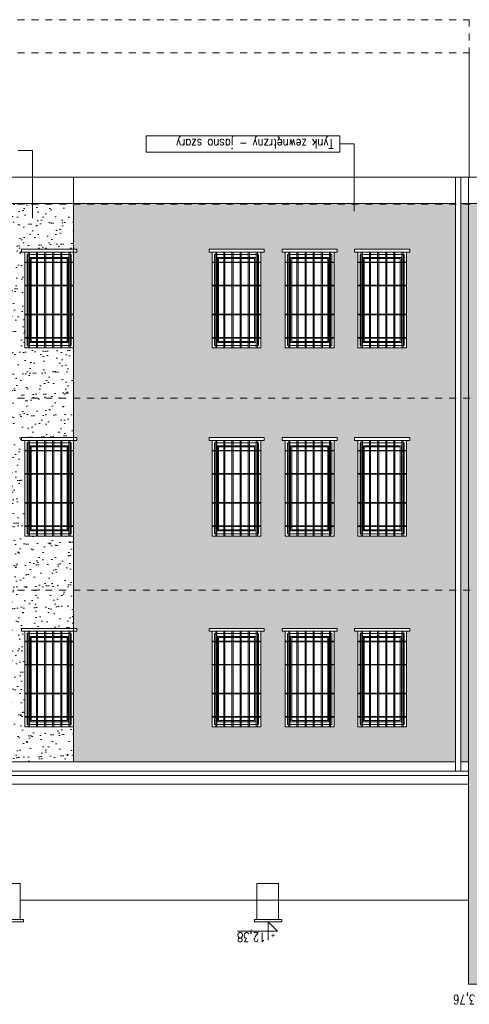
# Model space of a CAD drawing. Header units: millimetres. Extents: x 6354466 to 6508314, y -1889048 to -1342748.
# Tile 71 of 134: x 6405712 to 6413461, y -1737285 to -1720303. Entities that reach past the tile are written whole.
import ezdxf
from ezdxf.enums import TextEntityAlignment as Align

# ---------------------------------------------------------------- set-up
doc = ezdxf.new("R2010")
doc.units = ezdxf.units.MM
doc.linetypes.add('Przerywana', pattern=[4.8, 2.4, -2.4])
for name, color, linetype, lineweight in [('CIENKIE', 161, 'Continuous', 13), ('HATCH', 8, 'Continuous', 0), ('L-3', 10, 'Continuous', 18), ('L-5', 152, 'Continuous', 9), ('L-HATCH', 252, 'Continuous', 5), ('L-OPIS', 142, 'Continuous', 9), ('L-TXT', 141, 'Continuous', 9)]:
    doc.layers.add(name, color=color, linetype=linetype, lineweight=lineweight)
doc.styles.add('160', font='simplex.shx', dxfattribs={"width": 0.8, "height": 160})
doc.styles.add('250', font='cdmsimpl.shx', dxfattribs={"width": 0.7, "height": 250})
doc.styles.add('BigSimpl', font='simplex.shx', dxfattribs={"width": 0.8})

# ---------------------------------------------------------------- blocks, each defined once
blk = doc.blocks.new('kota')
at = {"layer": 'L-5', "lineweight": 9, "ltscale": 13}
for p, q in [((202422.9, 343, -935.7), (202422.9, 308.1, -935.7)), ((202467.2, 325.8, -935.7), (202405.3, 325.8, -935.7)), ((202405.3, 325.8, -935.7), (202422.9, 308.1, -935.7))]:
    blk.add_line(p, q, dxfattribs=at)
at = {"layer": 'L-TXT', "style": 'BigSimpl', "width": 0.8}
blk.add_attdef('ZNAK', text='', height=10, dxfattribs=at).set_placement((202417.8, 326.5), align=Align.BOTTOM_RIGHT)

msp = doc.modelspace()

# ---------------------------------------------------------------- hatches: boundary and pattern name
at = {"layer": 'L-3', "lineweight": 5, "ltscale": 10, "transparency": 33554687}
h = msp.add_hatch(dxfattribs=at)
h.set_pattern_fill('AR-SAND', color=256, scale=5.4, angle=45)
h.paths.add_polyline_path([(6406640.3, -1724263.1), (6406640.3, -1723483.1), (6404450.3, -1723483.1), (6404450.3, -1724263.1), (6405345.3, -1724263.1), (6405345.3, -1724313.1), (6405290.3, -1724313.1), (6405290.3, -1725963.1), (6404450.3, -1725963.1), (6404450.3, -1726833.1), (6406640.3, -1726833.1), (6406640.3, -1725963.1), (6405800.3, -1725963.1), (6405800.3, -1724313.1), (6405745.3, -1724313.1), (6405745.3, -1724263.1)])
h.paths.add_polyline_path([(6405745.3, -1727561.1), (6405745.3, -1727511.1), (6406640.3, -1727511.1), (6406640.3, -1726833.1), (6404450.3, -1726833.1), (6404450.3, -1727511.1), (6405345.3, -1727511.1), (6405345.3, -1727561.1), (6405290.3, -1727561.1), (6405290.3, -1729211.1), (6404450.3, -1729211.1), (6404450.3, -1730143.1), (6406640.3, -1730143.1), (6406640.3, -1729211.1), (6405800.3, -1729211.1), (6405800.3, -1727561.1)])
h.paths.add_polyline_path([(6404450.3, -1730143.1), (6404450.3, -1730801.1), (6405345.3, -1730801.1), (6405345.3, -1730851.1), (6405290.3, -1730851.1), (6405290.3, -1732501.1), (6404450.3, -1732501.1), (6404450.3, -1733102.2), (6406640.3, -1733102.2), (6406640.3, -1732501.1), (6405800.3, -1732501.1), (6405800.3, -1730851.1), (6405745.3, -1730851.1), (6405745.3, -1730801.1), (6406640.3, -1730801.1), (6406640.3, -1730143.1)])
h = msp.add_hatch(dxfattribs=at)
h.set_pattern_fill('AR-SAND', color=256, scale=5.4, angle=45)
h.paths.add_polyline_path([(6413225.1, -1723483.1), (6411475.7, -1723483.1), (6406640.3, -1723483.1), (6406640.3, -1724263.1), (6406695.3, -1724263.1), (6406695.3, -1724313.1), (6406640.3, -1724313.1), (6406640.3, -1724493.1), (6406640.3, -1724893.1), (6406640.3, -1725393.1), (6406640.3, -1725793.1), (6406640.3, -1725963.1), (6406640.3, -1726833.1), (6413225.1, -1726833.1)])
h.paths.add_polyline_path([(6413225.1, -1726833.1), (6406640.3, -1726833.1), (6406640.3, -1727511.1), (6406695.3, -1727511.1), (6406695.3, -1727561.1), (6406640.3, -1727561.1), (6406640.3, -1727741.1), (6406640.3, -1728141.1), (6406640.3, -1728641.1), (6406640.3, -1729041.1), (6406640.3, -1729211.1), (6406640.3, -1730143.1), (6413225.1, -1730143.1)])
h.paths.add_polyline_path([(6413225.1, -1730143.1), (6406640.3, -1730143.1), (6406640.3, -1730801.1), (6406695.3, -1730801.1), (6406695.3, -1730851.1), (6406640.3, -1730851.1), (6406640.3, -1731031.1), (6406640.3, -1731431.1), (6406640.3, -1731931.1), (6406640.3, -1732331.1), (6406640.3, -1732501.1), (6406640.3, -1733102.2), (6413225.1, -1733102.2)])
h.paths.add_polyline_path([(6413450.3, -1723483.1), (6413450.3, -1726833.1), (6414278.8, -1726833.1), (6414318.8, -1725963.1), (6414318.8, -1725923.1), (6414318.8, -1725783.1), (6414318.8, -1725383.1), (6414318.8, -1724883.1), (6414278.8, -1724483.1), (6414278.8, -1724313.1), (6414223.8, -1724313.1), (6414223.8, -1724263.1), (6414278.8, -1724263.1), (6414278.8, -1723483.1)])
h.paths.add_polyline_path([(6413315.1, -1726833.1), (6413450.3, -1726833.1), (6413450.3, -1723483.1), (6413315.1, -1723483.1)])
h.paths.add_polyline_path([(6413315.1, -1730143.1), (6413450.3, -1730143.1), (6413450.3, -1726833.1), (6413315.1, -1726833.1)])
h.paths.add_polyline_path([(6413315.1, -1733102.2), (6413450.3, -1733102.2), (6413450.3, -1730143.1), (6413315.1, -1730143.1)])
h.paths.add_polyline_path([(6414278.8, -1730143.1), (6414278.8, -1729211.1), (6414278.8, -1729031.1), (6414278.8, -1728631.1), (6414278.8, -1728131.1), (6414278.8, -1727731.1), (6414278.8, -1727561.1), (6414223.8, -1727561.1), (6414223.8, -1727511.1), (6414278.8, -1727511.1), (6414278.8, -1726833.1), (6413450.3, -1726833.1), (6413450.3, -1730143.1)])
h.paths.add_polyline_path([(6414278.8, -1734252.8), (6414278.8, -1732541.1), (6414278.8, -1732361.1), (6414278.8, -1731961.1), (6414278.8, -1731461.1), (6414278.8, -1731061.1), (6414278.8, -1730891.1), (6414223.8, -1730891.1), (6414223.8, -1730841.1), (6414278.8, -1730841.1), (6414278.8, -1730143.1), (6413450.3, -1730143.1), (6413450.3, -1733102.2), (6413450.3, -1733262.8), (6413450.3, -1733337.8), (6413450.3, -1733489.7), (6413450.3, -1735487), (6413450.3, -1736937.7), (6413860.3, -1736937.7), (6413990.3, -1736923.1), (6413990.3, -1736883.1), (6413990.3, -1735753.1), (6413990.3, -1734640.3), (6413990.3, -1734488.5), (6413990.3, -1734413.5), (6413990.3, -1734252.8)])
h.paths.add_polyline_path([(6409030.3, -1724483.1), (6409030.3, -1724313.1), (6408975.3, -1724313.1), (6408975.3, -1724263.1), (6409925.3, -1724263.1), (6409925.3, -1724313.1), (6409870.3, -1724313.1), (6409870.3, -1724493.1), (6409870.3, -1724893.1), (6409870.3, -1725393.1), (6409870.3, -1725793.1), (6409870.3, -1725963.1), (6409790.3, -1725963.1), (6409650.3, -1725963.1), (6409510.3, -1725963.1), (6409370.3, -1725963.1), (6409230.3, -1725963.1), (6409090.3, -1725963.1), (6409030.3, -1725963.1), (6409030.3, -1725783.1), (6409030.3, -1725383.1), (6409030.3, -1724883.1), (6409030.3, -1724493.1)], is_closed=False, flags=16)
h.paths.add_polyline_path([(6410290.3, -1724483.1), (6410290.3, -1724313.1), (6410235.3, -1724313.1), (6410235.3, -1724263.1), (6411185.3, -1724263.1), (6411185.3, -1724313.1), (6411130.3, -1724313.1), (6411130.3, -1724493.1), (6411130.3, -1724893.1), (6411130.3, -1725393.1), (6411130.3, -1725793.1), (6411130.3, -1725963.1), (6411050.3, -1725963.1), (6410910.3, -1725963.1), (6410770.3, -1725963.1), (6410630.3, -1725963.1), (6410490.3, -1725963.1), (6410350.3, -1725963.1), (6410290.3, -1725963.1), (6410290.3, -1725783.1), (6410290.3, -1725383.1), (6410290.3, -1724883.1), (6410290.3, -1724493.1)], is_closed=False, flags=16)
h.paths.add_polyline_path([(6411540.3, -1724483.1), (6411540.3, -1724313.1), (6411485.3, -1724313.1), (6411485.3, -1724263.1), (6412435.3, -1724263.1), (6412435.3, -1724313.1), (6412380.3, -1724313.1), (6412380.3, -1724493.1), (6412380.3, -1724893.1), (6412380.3, -1725393.1), (6412380.3, -1725793.1), (6412380.3, -1725963.1), (6412300.3, -1725963.1), (6412160.3, -1725963.1), (6412020.3, -1725963.1), (6411880.3, -1725963.1), (6411740.3, -1725963.1), (6411600.3, -1725963.1), (6411540.3, -1725963.1), (6411540.3, -1725783.1), (6411540.3, -1725383.1), (6411540.3, -1724883.1), (6411540.3, -1724493.1)], is_closed=False, flags=16)
h.paths.add_polyline_path([(6409030.3, -1727561.1), (6408975.3, -1727561.1), (6408975.3, -1727511.1), (6409925.3, -1727511.1), (6409925.3, -1727561.1), (6409870.3, -1727561.1), (6409870.3, -1727741.1), (6409870.3, -1728141.1), (6409870.3, -1728641.1), (6409870.3, -1729041.1), (6409870.3, -1729211.1), (6409790.3, -1729211.1), (6409650.3, -1729211.1), (6409510.3, -1729211.1), (6409370.3, -1729211.1), (6409230.3, -1729211.1), (6409090.3, -1729211.1), (6409030.3, -1729211.1), (6409030.3, -1729031.1), (6409030.3, -1728631.1), (6409030.3, -1728131.1), (6409030.3, -1727731.1)], flags=16)
h.paths.add_polyline_path([(6410290.3, -1727561.1), (6410235.3, -1727561.1), (6410235.3, -1727511.1), (6411185.3, -1727511.1), (6411185.3, -1727561.1), (6411130.3, -1727561.1), (6411130.3, -1727741.1), (6411130.3, -1728141.1), (6411130.3, -1728641.1), (6411130.3, -1729041.1), (6411130.3, -1729211.1), (6411050.3, -1729211.1), (6410910.3, -1729211.1), (6410770.3, -1729211.1), (6410630.3, -1729211.1), (6410490.3, -1729211.1), (6410350.3, -1729211.1), (6410290.3, -1729211.1), (6410290.3, -1729031.1), (6410290.3, -1728631.1), (6410290.3, -1728131.1), (6410290.3, -1727731.1)], flags=16)
h.paths.add_polyline_path([(6411540.3, -1727561.1), (6411485.3, -1727561.1), (6411485.3, -1727511.1), (6412435.3, -1727511.1), (6412435.3, -1727561.1), (6412380.3, -1727561.1), (6412380.3, -1727741.1), (6412380.3, -1728141.1), (6412380.3, -1728641.1), (6412380.3, -1729041.1), (6412380.3, -1729211.1), (6412300.3, -1729211.1), (6412160.3, -1729211.1), (6412020.3, -1729211.1), (6411880.3, -1729211.1), (6411740.3, -1729211.1), (6411600.3, -1729211.1), (6411540.3, -1729211.1), (6411540.3, -1729031.1), (6411540.3, -1728631.1), (6411540.3, -1728131.1), (6411540.3, -1727731.1)], flags=16)
h.paths.add_polyline_path([(6409030.3, -1730851.1), (6408975.3, -1730851.1), (6408975.3, -1730801.1), (6409925.3, -1730801.1), (6409925.3, -1730851.1), (6409870.3, -1730851.1), (6409870.3, -1731031.1), (6409870.3, -1731431.1), (6409870.3, -1731931.1), (6409870.3, -1732331.1), (6409870.3, -1732501.1), (6409790.3, -1732501.1), (6409650.3, -1732501.1), (6409510.3, -1732501.1), (6409370.3, -1732501.1), (6409230.3, -1732501.1), (6409090.3, -1732501.1), (6409030.3, -1732501.1), (6409030.3, -1732321.1), (6409030.3, -1731921.1), (6409030.3, -1731421.1), (6409030.3, -1731021.1)], flags=16)
h.paths.add_polyline_path([(6410290.3, -1730851.1), (6410235.3, -1730851.1), (6410235.3, -1730801.1), (6411185.3, -1730801.1), (6411185.3, -1730851.1), (6411130.3, -1730851.1), (6411130.3, -1731031.1), (6411130.3, -1731431.1), (6411130.3, -1731931.1), (6411130.3, -1732331.1), (6411130.3, -1732501.1), (6411050.3, -1732501.1), (6410910.3, -1732501.1), (6410770.3, -1732501.1), (6410630.3, -1732501.1), (6410490.3, -1732501.1), (6410350.3, -1732501.1), (6410290.3, -1732501.1), (6410290.3, -1732321.1), (6410290.3, -1731921.1), (6410290.3, -1731421.1), (6410290.3, -1731021.1)], flags=16)
h.paths.add_polyline_path([(6411540.3, -1730851.1), (6411485.3, -1730851.1), (6411485.3, -1730801.1), (6412435.3, -1730801.1), (6412435.3, -1730851.1), (6412380.3, -1730851.1), (6412380.3, -1731031.1), (6412380.3, -1731431.1), (6412380.3, -1731931.1), (6412380.3, -1732331.1), (6412380.3, -1732501.1), (6412300.3, -1732501.1), (6412160.3, -1732501.1), (6412020.3, -1732501.1), (6411880.3, -1732501.1), (6411740.3, -1732501.1), (6411600.3, -1732501.1), (6411540.3, -1732501.1), (6411540.3, -1732321.1), (6411540.3, -1731921.1), (6411540.3, -1731421.1), (6411540.3, -1731021.1)], flags=16)

# ---------------------------------------------------------------- linework, layer by layer
at = {"layer": 'CIENKIE'}
for points in [[(6405745.3, -1724263.1), (6406695.3, -1724263.1), (6406695.3, -1724313.1), (6405745.3, -1724313.1)], [(6408975.3, -1724263.1), (6409925.3, -1724263.1), (6409925.3, -1724313.1), (6408975.3, -1724313.1)], [(6410235.3, -1724263.1), (6411185.3, -1724263.1), (6411185.3, -1724313.1), (6410235.3, -1724313.1)], [(6411485.3, -1724263.1), (6412435.3, -1724263.1), (6412435.3, -1724313.1), (6411485.3, -1724313.1)], [(6405800.3, -1724313.1), (6406640.3, -1724313.1), (6406640.3, -1725963.1), (6405800.3, -1725963.1)], [(6405800.3, -1724313.1), (6406640.3, -1724313.1), (6406640.3, -1725963.1), (6405800.3, -1725963.1)], [(6409030.3, -1724313.1), (6409870.3, -1724313.1), (6409870.3, -1725963.1), (6409030.3, -1725963.1)], [(6409030.3, -1724313.1), (6409870.3, -1724313.1), (6409870.3, -1725963.1), (6409030.3, -1725963.1)], [(6410290.3, -1724313.1), (6411130.3, -1724313.1), (6411130.3, -1725963.1), (6410290.3, -1725963.1)], [(6410290.3, -1724313.1), (6411130.3, -1724313.1), (6411130.3, -1725963.1), (6410290.3, -1725963.1)], [(6411540.3, -1724313.1), (6412380.3, -1724313.1), (6412380.3, -1725963.1), (6411540.3, -1725963.1)], [(6411540.3, -1724313.1), (6412380.3, -1724313.1), (6412380.3, -1725963.1), (6411540.3, -1725963.1)], [(6405745.3, -1727511.1), (6406695.3, -1727511.1), (6406695.3, -1727561.1), (6405745.3, -1727561.1)], [(6408975.3, -1727511.1), (6409925.3, -1727511.1), (6409925.3, -1727561.1), (6408975.3, -1727561.1)], [(6410235.3, -1727511.1), (6411185.3, -1727511.1), (6411185.3, -1727561.1), (6410235.3, -1727561.1)], [(6411485.3, -1727511.1), (6412435.3, -1727511.1), (6412435.3, -1727561.1), (6411485.3, -1727561.1)], [(6405800.3, -1727561.1), (6406640.3, -1727561.1), (6406640.3, -1729211.1), (6405800.3, -1729211.1)], [(6405800.3, -1727561.1), (6406640.3, -1727561.1), (6406640.3, -1729211.1), (6405800.3, -1729211.1)], [(6409030.3, -1727561.1), (6409870.3, -1727561.1), (6409870.3, -1729211.1), (6409030.3, -1729211.1)], [(6409030.3, -1727561.1), (6409870.3, -1727561.1), (6409870.3, -1729211.1), (6409030.3, -1729211.1)], [(6410290.3, -1727561.1), (6411130.3, -1727561.1), (6411130.3, -1729211.1), (6410290.3, -1729211.1)], [(6410290.3, -1727561.1), (6411130.3, -1727561.1), (6411130.3, -1729211.1), (6410290.3, -1729211.1)], [(6411540.3, -1727561.1), (6412380.3, -1727561.1), (6412380.3, -1729211.1), (6411540.3, -1729211.1)], [(6411540.3, -1727561.1), (6412380.3, -1727561.1), (6412380.3, -1729211.1), (6411540.3, -1729211.1)]]:
    msp.add_lwpolyline(points, close=True, dxfattribs=at)
at = {"layer": 'HATCH'}
for points in [[(6405840.3, -1730891.1), (6406600.3, -1730891.1), (6406600.3, -1732461.1), (6405840.3, -1732461.1)], [(6405880.3, -1730851.1), (6405860.3, -1730851.1), (6405860.3, -1732501.1), (6405880.3, -1732501.1)], [(6406020.3, -1730851.1), (6406000.3, -1730851.1), (6406000.3, -1732501.1), (6406020.3, -1732501.1)], [(6406160.3, -1730851.1), (6406140.3, -1730851.1), (6406140.3, -1732501.1), (6406160.3, -1732501.1)], [(6406280.3, -1730851.1), (6406300.3, -1730851.1), (6406300.3, -1732501.1), (6406280.3, -1732501.1)], [(6406420.3, -1730851.1), (6406440.3, -1730851.1), (6406440.3, -1732501.1), (6406420.3, -1732501.1)], [(6406560.3, -1730851.1), (6406580.3, -1730851.1), (6406580.3, -1732501.1), (6406560.3, -1732501.1)], [(6409070.3, -1730891.1), (6409830.3, -1730891.1), (6409830.3, -1732461.1), (6409070.3, -1732461.1)], [(6409110.3, -1730851.1), (6409090.3, -1730851.1), (6409090.3, -1732501.1), (6409110.3, -1732501.1)], [(6409250.3, -1730851.1), (6409230.3, -1730851.1), (6409230.3, -1732501.1), (6409250.3, -1732501.1)], [(6409390.3, -1730851.1), (6409370.3, -1730851.1), (6409370.3, -1732501.1), (6409390.3, -1732501.1)], [(6409510.3, -1730851.1), (6409530.3, -1730851.1), (6409530.3, -1732501.1), (6409510.3, -1732501.1)], [(6409650.3, -1730851.1), (6409670.3, -1730851.1), (6409670.3, -1732501.1), (6409650.3, -1732501.1)], [(6409790.3, -1730851.1), (6409810.3, -1730851.1), (6409810.3, -1732501.1), (6409790.3, -1732501.1)], [(6410330.3, -1730891.1), (6411090.3, -1730891.1), (6411090.3, -1732461.1), (6410330.3, -1732461.1)], [(6410370.3, -1730851.1), (6410350.3, -1730851.1), (6410350.3, -1732501.1), (6410370.3, -1732501.1)], [(6410510.3, -1730851.1), (6410490.3, -1730851.1), (6410490.3, -1732501.1), (6410510.3, -1732501.1)], [(6410650.3, -1730851.1), (6410630.3, -1730851.1), (6410630.3, -1732501.1), (6410650.3, -1732501.1)], [(6410770.3, -1730851.1), (6410790.3, -1730851.1), (6410790.3, -1732501.1), (6410770.3, -1732501.1)], [(6410910.3, -1730851.1), (6410930.3, -1730851.1), (6410930.3, -1732501.1), (6410910.3, -1732501.1)], [(6411050.3, -1730851.1), (6411070.3, -1730851.1), (6411070.3, -1732501.1), (6411050.3, -1732501.1)], [(6411580.3, -1730891.1), (6412340.3, -1730891.1), (6412340.3, -1732461.1), (6411580.3, -1732461.1)], [(6411620.3, -1730851.1), (6411600.3, -1730851.1), (6411600.3, -1732501.1), (6411620.3, -1732501.1)], [(6411760.3, -1730851.1), (6411740.3, -1730851.1), (6411740.3, -1732501.1), (6411760.3, -1732501.1)], [(6411900.3, -1730851.1), (6411880.3, -1730851.1), (6411880.3, -1732501.1), (6411900.3, -1732501.1)], [(6412020.3, -1730851.1), (6412040.3, -1730851.1), (6412040.3, -1732501.1), (6412020.3, -1732501.1)], [(6412160.3, -1730851.1), (6412180.3, -1730851.1), (6412180.3, -1732501.1), (6412160.3, -1732501.1)], [(6412300.3, -1730851.1), (6412320.3, -1730851.1), (6412320.3, -1732501.1), (6412300.3, -1732501.1)], [(6405800.3, -1731031.1), (6406640.3, -1731031.1), (6406640.3, -1731021.1), (6405800.3, -1731021.1)], [(6405890.3, -1730941.1), (6406550.3, -1730941.1), (6406550.3, -1732411.1), (6405890.3, -1732411.1)], [(6405910.3, -1730961.1), (6406530.3, -1730961.1), (6406530.3, -1732391.1), (6405910.3, -1732391.1)], [(6409030.3, -1731031.1), (6409870.3, -1731031.1), (6409870.3, -1731021.1), (6409030.3, -1731021.1)], [(6409120.3, -1730941.1), (6409780.3, -1730941.1), (6409780.3, -1732411.1), (6409120.3, -1732411.1)], [(6409140.3, -1730961.1), (6409760.3, -1730961.1), (6409760.3, -1732391.1), (6409140.3, -1732391.1)], [(6410290.3, -1731031.1), (6411130.3, -1731031.1), (6411130.3, -1731021.1), (6410290.3, -1731021.1)], [(6410380.3, -1730941.1), (6411040.3, -1730941.1), (6411040.3, -1732411.1), (6410380.3, -1732411.1)], [(6410400.3, -1730961.1), (6411020.3, -1730961.1), (6411020.3, -1732391.1), (6410400.3, -1732391.1)], [(6411540.3, -1731031.1), (6412380.3, -1731031.1), (6412380.3, -1731021.1), (6411540.3, -1731021.1)], [(6411630.3, -1730941.1), (6412290.3, -1730941.1), (6412290.3, -1732411.1), (6411630.3, -1732411.1)], [(6411650.3, -1730961.1), (6412270.3, -1730961.1), (6412270.3, -1732391.1), (6411650.3, -1732391.1)], [(6405800.3, -1731431.1), (6406640.3, -1731431.1), (6406640.3, -1731421.1), (6405800.3, -1731421.1)], [(6405800.3, -1731431.1), (6406640.3, -1731431.1), (6406640.3, -1731421.1), (6405800.3, -1731421.1)], [(6409030.3, -1731431.1), (6409870.3, -1731431.1), (6409870.3, -1731421.1), (6409030.3, -1731421.1)], [(6409030.3, -1731431.1), (6409870.3, -1731431.1), (6409870.3, -1731421.1), (6409030.3, -1731421.1)], [(6410290.3, -1731431.1), (6411130.3, -1731431.1), (6411130.3, -1731421.1), (6410290.3, -1731421.1)], [(6410290.3, -1731431.1), (6411130.3, -1731431.1), (6411130.3, -1731421.1), (6410290.3, -1731421.1)], [(6411540.3, -1731431.1), (6412380.3, -1731431.1), (6412380.3, -1731421.1), (6411540.3, -1731421.1)], [(6411540.3, -1731431.1), (6412380.3, -1731431.1), (6412380.3, -1731421.1), (6411540.3, -1731421.1)], [(6405800.3, -1731921.1), (6406640.3, -1731921.1), (6406640.3, -1731931.1), (6405800.3, -1731931.1)], [(6405800.3, -1731931.1), (6406640.3, -1731931.1), (6406640.3, -1731921.1), (6405800.3, -1731921.1)], [(6409030.3, -1731921.1), (6409870.3, -1731921.1), (6409870.3, -1731931.1), (6409030.3, -1731931.1)], [(6409030.3, -1731931.1), (6409870.3, -1731931.1), (6409870.3, -1731921.1), (6409030.3, -1731921.1)], [(6410290.3, -1731921.1), (6411130.3, -1731921.1), (6411130.3, -1731931.1), (6410290.3, -1731931.1)], [(6410290.3, -1731931.1), (6411130.3, -1731931.1), (6411130.3, -1731921.1), (6410290.3, -1731921.1)], [(6411540.3, -1731921.1), (6412380.3, -1731921.1), (6412380.3, -1731931.1), (6411540.3, -1731931.1)], [(6411540.3, -1731931.1), (6412380.3, -1731931.1), (6412380.3, -1731921.1), (6411540.3, -1731921.1)], [(6405800.3, -1732321.1), (6406640.3, -1732321.1), (6406640.3, -1732331.1), (6405800.3, -1732331.1)], [(6405800.3, -1732331.1), (6406640.3, -1732331.1), (6406640.3, -1732321.1), (6405800.3, -1732321.1)], [(6409030.3, -1732321.1), (6409870.3, -1732321.1), (6409870.3, -1732331.1), (6409030.3, -1732331.1)], [(6409030.3, -1732331.1), (6409870.3, -1732331.1), (6409870.3, -1732321.1), (6409030.3, -1732321.1)], [(6410290.3, -1732321.1), (6411130.3, -1732321.1), (6411130.3, -1732331.1), (6410290.3, -1732331.1)], [(6410290.3, -1732331.1), (6411130.3, -1732331.1), (6411130.3, -1732321.1), (6410290.3, -1732321.1)], [(6411540.3, -1732321.1), (6412380.3, -1732321.1), (6412380.3, -1732331.1), (6411540.3, -1732331.1)], [(6411540.3, -1732331.1), (6412380.3, -1732331.1), (6412380.3, -1732321.1), (6411540.3, -1732321.1)]]:
    msp.add_lwpolyline(points, close=True, dxfattribs=at)
at = {"layer": 'L-3'}
for p, q in [((6413450.3, -1736937.7), (6413450.3, -1723021.1)), ((6413225.1, -1723471.1), (6390030.6, -1723471.1)), ((6413315.1, -1733102.2), (6413450.3, -1733102.2))]:
    msp.add_line(p, q, dxfattribs=at)
for points in [[(6405840.3, -1724353.1), (6406600.3, -1724353.1), (6406600.3, -1725923.1), (6405840.3, -1725923.1)], [(6405880.3, -1724313.1), (6405860.3, -1724313.1), (6405860.3, -1725963.1), (6405880.3, -1725963.1)], [(6405890.3, -1724403.1), (6406550.3, -1724403.1), (6406550.3, -1725873.1), (6405890.3, -1725873.1)], [(6405910.3, -1724423.1), (6406530.3, -1724423.1), (6406530.3, -1725853.1), (6405910.3, -1725853.1)], [(6406020.3, -1724313.1), (6406000.3, -1724313.1), (6406000.3, -1725963.1), (6406020.3, -1725963.1)], [(6406160.3, -1724313.1), (6406140.3, -1724313.1), (6406140.3, -1725963.1), (6406160.3, -1725963.1)], [(6406280.3, -1724313.1), (6406300.3, -1724313.1), (6406300.3, -1725963.1), (6406280.3, -1725963.1)], [(6406420.3, -1724313.1), (6406440.3, -1724313.1), (6406440.3, -1725963.1), (6406420.3, -1725963.1)], [(6406560.3, -1724313.1), (6406580.3, -1724313.1), (6406580.3, -1725963.1), (6406560.3, -1725963.1)], [(6409070.3, -1724353.1), (6409830.3, -1724353.1), (6409830.3, -1725923.1), (6409070.3, -1725923.1)], [(6409110.3, -1724313.1), (6409090.3, -1724313.1), (6409090.3, -1725963.1), (6409110.3, -1725963.1)], [(6409120.3, -1724403.1), (6409780.3, -1724403.1), (6409780.3, -1725873.1), (6409120.3, -1725873.1)], [(6409140.3, -1724423.1), (6409760.3, -1724423.1), (6409760.3, -1725853.1), (6409140.3, -1725853.1)], [(6409250.3, -1724313.1), (6409230.3, -1724313.1), (6409230.3, -1725963.1), (6409250.3, -1725963.1)], [(6409390.3, -1724313.1), (6409370.3, -1724313.1), (6409370.3, -1725963.1), (6409390.3, -1725963.1)], [(6409510.3, -1724313.1), (6409530.3, -1724313.1), (6409530.3, -1725963.1), (6409510.3, -1725963.1)], [(6409650.3, -1724313.1), (6409670.3, -1724313.1), (6409670.3, -1725963.1), (6409650.3, -1725963.1)], [(6409790.3, -1724313.1), (6409810.3, -1724313.1), (6409810.3, -1725963.1), (6409790.3, -1725963.1)], [(6410330.3, -1724353.1), (6411090.3, -1724353.1), (6411090.3, -1725923.1), (6410330.3, -1725923.1)], [(6410370.3, -1724313.1), (6410350.3, -1724313.1), (6410350.3, -1725963.1), (6410370.3, -1725963.1)], [(6410380.3, -1724403.1), (6411040.3, -1724403.1), (6411040.3, -1725873.1), (6410380.3, -1725873.1)], [(6410400.3, -1724423.1), (6411020.3, -1724423.1), (6411020.3, -1725853.1), (6410400.3, -1725853.1)], [(6410510.3, -1724313.1), (6410490.3, -1724313.1), (6410490.3, -1725963.1), (6410510.3, -1725963.1)], [(6410650.3, -1724313.1), (6410630.3, -1724313.1), (6410630.3, -1725963.1), (6410650.3, -1725963.1)], [(6410770.3, -1724313.1), (6410790.3, -1724313.1), (6410790.3, -1725963.1), (6410770.3, -1725963.1)], [(6410910.3, -1724313.1), (6410930.3, -1724313.1), (6410930.3, -1725963.1), (6410910.3, -1725963.1)], [(6411050.3, -1724313.1), (6411070.3, -1724313.1), (6411070.3, -1725963.1), (6411050.3, -1725963.1)], [(6411580.3, -1724353.1), (6412340.3, -1724353.1), (6412340.3, -1725923.1), (6411580.3, -1725923.1)], [(6411620.3, -1724313.1), (6411600.3, -1724313.1), (6411600.3, -1725963.1), (6411620.3, -1725963.1)], [(6411630.3, -1724403.1), (6412290.3, -1724403.1), (6412290.3, -1725873.1), (6411630.3, -1725873.1)], [(6411650.3, -1724423.1), (6412270.3, -1724423.1), (6412270.3, -1725853.1), (6411650.3, -1725853.1)], [(6411760.3, -1724313.1), (6411740.3, -1724313.1), (6411740.3, -1725963.1), (6411760.3, -1725963.1)], [(6411900.3, -1724313.1), (6411880.3, -1724313.1), (6411880.3, -1725963.1), (6411900.3, -1725963.1)], [(6412020.3, -1724313.1), (6412040.3, -1724313.1), (6412040.3, -1725963.1), (6412020.3, -1725963.1)], [(6412160.3, -1724313.1), (6412180.3, -1724313.1), (6412180.3, -1725963.1), (6412160.3, -1725963.1)], [(6412300.3, -1724313.1), (6412320.3, -1724313.1), (6412320.3, -1725963.1), (6412300.3, -1725963.1)], [(6405800.3, -1724493.1), (6406640.3, -1724493.1), (6406640.3, -1724483.1), (6405800.3, -1724483.1)], [(6409030.3, -1724493.1), (6409870.3, -1724493.1), (6409870.3, -1724483.1), (6409030.3, -1724483.1)], [(6410290.3, -1724493.1), (6411130.3, -1724493.1), (6411130.3, -1724483.1), (6410290.3, -1724483.1)], [(6411540.3, -1724493.1), (6412380.3, -1724493.1), (6412380.3, -1724483.1), (6411540.3, -1724483.1)], [(6405800.3, -1724893.1), (6406640.3, -1724893.1), (6406640.3, -1724883.1), (6405800.3, -1724883.1)], [(6405800.3, -1724893.1), (6406640.3, -1724893.1), (6406640.3, -1724883.1), (6405800.3, -1724883.1)], [(6409030.3, -1724893.1), (6409870.3, -1724893.1), (6409870.3, -1724883.1), (6409030.3, -1724883.1)], [(6409030.3, -1724893.1), (6409870.3, -1724893.1), (6409870.3, -1724883.1), (6409030.3, -1724883.1)], [(6410290.3, -1724893.1), (6411130.3, -1724893.1), (6411130.3, -1724883.1), (6410290.3, -1724883.1)], [(6410290.3, -1724893.1), (6411130.3, -1724893.1), (6411130.3, -1724883.1), (6410290.3, -1724883.1)], [(6411540.3, -1724893.1), (6412380.3, -1724893.1), (6412380.3, -1724883.1), (6411540.3, -1724883.1)], [(6411540.3, -1724893.1), (6412380.3, -1724893.1), (6412380.3, -1724883.1), (6411540.3, -1724883.1)], [(6405800.3, -1725383.1), (6406640.3, -1725383.1), (6406640.3, -1725393.1), (6405800.3, -1725393.1)], [(6405800.3, -1725393.1), (6406640.3, -1725393.1), (6406640.3, -1725383.1), (6405800.3, -1725383.1)], [(6409030.3, -1725383.1), (6409870.3, -1725383.1), (6409870.3, -1725393.1), (6409030.3, -1725393.1)], [(6409030.3, -1725393.1), (6409870.3, -1725393.1), (6409870.3, -1725383.1), (6409030.3, -1725383.1)], [(6410290.3, -1725383.1), (6411130.3, -1725383.1), (6411130.3, -1725393.1), (6410290.3, -1725393.1)], [(6410290.3, -1725393.1), (6411130.3, -1725393.1), (6411130.3, -1725383.1), (6410290.3, -1725383.1)], [(6411540.3, -1725383.1), (6412380.3, -1725383.1), (6412380.3, -1725393.1), (6411540.3, -1725393.1)], [(6411540.3, -1725393.1), (6412380.3, -1725393.1), (6412380.3, -1725383.1), (6411540.3, -1725383.1)], [(6405800.3, -1725783.1), (6406640.3, -1725783.1), (6406640.3, -1725793.1), (6405800.3, -1725793.1)], [(6405800.3, -1725793.1), (6406640.3, -1725793.1), (6406640.3, -1725783.1), (6405800.3, -1725783.1)], [(6409030.3, -1725783.1), (6409870.3, -1725783.1), (6409870.3, -1725793.1), (6409030.3, -1725793.1)], [(6409030.3, -1725793.1), (6409870.3, -1725793.1), (6409870.3, -1725783.1), (6409030.3, -1725783.1)], [(6410290.3, -1725783.1), (6411130.3, -1725783.1), (6411130.3, -1725793.1), (6410290.3, -1725793.1)], [(6410290.3, -1725793.1), (6411130.3, -1725793.1), (6411130.3, -1725783.1), (6410290.3, -1725783.1)], [(6411540.3, -1725783.1), (6412380.3, -1725783.1), (6412380.3, -1725793.1), (6411540.3, -1725793.1)], [(6411540.3, -1725793.1), (6412380.3, -1725793.1), (6412380.3, -1725783.1), (6411540.3, -1725783.1)], [(6405840.3, -1727601.1), (6406600.3, -1727601.1), (6406600.3, -1729171.1), (6405840.3, -1729171.1)], [(6405880.3, -1727561.1), (6405860.3, -1727561.1), (6405860.3, -1729211.1), (6405880.3, -1729211.1)], [(6405890.3, -1727651.1), (6406550.3, -1727651.1), (6406550.3, -1729121.1), (6405890.3, -1729121.1)], [(6405910.3, -1727671.1), (6406530.3, -1727671.1), (6406530.3, -1729101.1), (6405910.3, -1729101.1)], [(6406020.3, -1727561.1), (6406000.3, -1727561.1), (6406000.3, -1729211.1), (6406020.3, -1729211.1)], [(6406160.3, -1727561.1), (6406140.3, -1727561.1), (6406140.3, -1729211.1), (6406160.3, -1729211.1)], [(6406280.3, -1727561.1), (6406300.3, -1727561.1), (6406300.3, -1729211.1), (6406280.3, -1729211.1)], [(6406420.3, -1727561.1), (6406440.3, -1727561.1), (6406440.3, -1729211.1), (6406420.3, -1729211.1)], [(6406560.3, -1727561.1), (6406580.3, -1727561.1), (6406580.3, -1729211.1), (6406560.3, -1729211.1)], [(6409070.3, -1727601.1), (6409830.3, -1727601.1), (6409830.3, -1729171.1), (6409070.3, -1729171.1)], [(6409110.3, -1727561.1), (6409090.3, -1727561.1), (6409090.3, -1729211.1), (6409110.3, -1729211.1)], [(6409120.3, -1727651.1), (6409780.3, -1727651.1), (6409780.3, -1729121.1), (6409120.3, -1729121.1)], [(6409140.3, -1727671.1), (6409760.3, -1727671.1), (6409760.3, -1729101.1), (6409140.3, -1729101.1)], [(6409250.3, -1727561.1), (6409230.3, -1727561.1), (6409230.3, -1729211.1), (6409250.3, -1729211.1)], [(6409390.3, -1727561.1), (6409370.3, -1727561.1), (6409370.3, -1729211.1), (6409390.3, -1729211.1)], [(6409510.3, -1727561.1), (6409530.3, -1727561.1), (6409530.3, -1729211.1), (6409510.3, -1729211.1)], [(6409650.3, -1727561.1), (6409670.3, -1727561.1), (6409670.3, -1729211.1), (6409650.3, -1729211.1)], [(6409790.3, -1727561.1), (6409810.3, -1727561.1), (6409810.3, -1729211.1), (6409790.3, -1729211.1)], [(6410330.3, -1727601.1), (6411090.3, -1727601.1), (6411090.3, -1729171.1), (6410330.3, -1729171.1)], [(6410370.3, -1727561.1), (6410350.3, -1727561.1), (6410350.3, -1729211.1), (6410370.3, -1729211.1)], [(6410380.3, -1727651.1), (6411040.3, -1727651.1), (6411040.3, -1729121.1), (6410380.3, -1729121.1)], [(6410400.3, -1727671.1), (6411020.3, -1727671.1), (6411020.3, -1729101.1), (6410400.3, -1729101.1)], [(6410510.3, -1727561.1), (6410490.3, -1727561.1), (6410490.3, -1729211.1), (6410510.3, -1729211.1)], [(6410650.3, -1727561.1), (6410630.3, -1727561.1), (6410630.3, -1729211.1), (6410650.3, -1729211.1)], [(6410770.3, -1727561.1), (6410790.3, -1727561.1), (6410790.3, -1729211.1), (6410770.3, -1729211.1)], [(6410910.3, -1727561.1), (6410930.3, -1727561.1), (6410930.3, -1729211.1), (6410910.3, -1729211.1)], [(6411050.3, -1727561.1), (6411070.3, -1727561.1), (6411070.3, -1729211.1), (6411050.3, -1729211.1)], [(6411580.3, -1727601.1), (6412340.3, -1727601.1), (6412340.3, -1729171.1), (6411580.3, -1729171.1)], [(6411620.3, -1727561.1), (6411600.3, -1727561.1), (6411600.3, -1729211.1), (6411620.3, -1729211.1)], [(6411630.3, -1727651.1), (6412290.3, -1727651.1), (6412290.3, -1729121.1), (6411630.3, -1729121.1)], [(6411650.3, -1727671.1), (6412270.3, -1727671.1), (6412270.3, -1729101.1), (6411650.3, -1729101.1)], [(6411760.3, -1727561.1), (6411740.3, -1727561.1), (6411740.3, -1729211.1), (6411760.3, -1729211.1)], [(6411900.3, -1727561.1), (6411880.3, -1727561.1), (6411880.3, -1729211.1), (6411900.3, -1729211.1)], [(6412020.3, -1727561.1), (6412040.3, -1727561.1), (6412040.3, -1729211.1), (6412020.3, -1729211.1)], [(6412160.3, -1727561.1), (6412180.3, -1727561.1), (6412180.3, -1729211.1), (6412160.3, -1729211.1)], [(6412300.3, -1727561.1), (6412320.3, -1727561.1), (6412320.3, -1729211.1), (6412300.3, -1729211.1)], [(6405800.3, -1727741.1), (6406640.3, -1727741.1), (6406640.3, -1727731.1), (6405800.3, -1727731.1)], [(6409030.3, -1727741.1), (6409870.3, -1727741.1), (6409870.3, -1727731.1), (6409030.3, -1727731.1)], [(6410290.3, -1727741.1), (6411130.3, -1727741.1), (6411130.3, -1727731.1), (6410290.3, -1727731.1)], [(6411540.3, -1727741.1), (6412380.3, -1727741.1), (6412380.3, -1727731.1), (6411540.3, -1727731.1)], [(6405800.3, -1728141.1), (6406640.3, -1728141.1), (6406640.3, -1728131.1), (6405800.3, -1728131.1)], [(6405800.3, -1728141.1), (6406640.3, -1728141.1), (6406640.3, -1728131.1), (6405800.3, -1728131.1)], [(6409030.3, -1728141.1), (6409870.3, -1728141.1), (6409870.3, -1728131.1), (6409030.3, -1728131.1)], [(6409030.3, -1728141.1), (6409870.3, -1728141.1), (6409870.3, -1728131.1), (6409030.3, -1728131.1)], [(6410290.3, -1728141.1), (6411130.3, -1728141.1), (6411130.3, -1728131.1), (6410290.3, -1728131.1)], [(6410290.3, -1728141.1), (6411130.3, -1728141.1), (6411130.3, -1728131.1), (6410290.3, -1728131.1)], [(6411540.3, -1728141.1), (6412380.3, -1728141.1), (6412380.3, -1728131.1), (6411540.3, -1728131.1)], [(6411540.3, -1728141.1), (6412380.3, -1728141.1), (6412380.3, -1728131.1), (6411540.3, -1728131.1)], [(6405800.3, -1728631.1), (6406640.3, -1728631.1), (6406640.3, -1728641.1), (6405800.3, -1728641.1)], [(6405800.3, -1728641.1), (6406640.3, -1728641.1), (6406640.3, -1728631.1), (6405800.3, -1728631.1)], [(6409030.3, -1728631.1), (6409870.3, -1728631.1), (6409870.3, -1728641.1), (6409030.3, -1728641.1)], [(6409030.3, -1728641.1), (6409870.3, -1728641.1), (6409870.3, -1728631.1), (6409030.3, -1728631.1)], [(6410290.3, -1728631.1), (6411130.3, -1728631.1), (6411130.3, -1728641.1), (6410290.3, -1728641.1)], [(6410290.3, -1728641.1), (6411130.3, -1728641.1), (6411130.3, -1728631.1), (6410290.3, -1728631.1)], [(6411540.3, -1728631.1), (6412380.3, -1728631.1), (6412380.3, -1728641.1), (6411540.3, -1728641.1)], [(6411540.3, -1728641.1), (6412380.3, -1728641.1), (6412380.3, -1728631.1), (6411540.3, -1728631.1)], [(6405800.3, -1729031.1), (6406640.3, -1729031.1), (6406640.3, -1729041.1), (6405800.3, -1729041.1)], [(6405800.3, -1729041.1), (6406640.3, -1729041.1), (6406640.3, -1729031.1), (6405800.3, -1729031.1)], [(6409030.3, -1729031.1), (6409870.3, -1729031.1), (6409870.3, -1729041.1), (6409030.3, -1729041.1)], [(6409030.3, -1729041.1), (6409870.3, -1729041.1), (6409870.3, -1729031.1), (6409030.3, -1729031.1)], [(6410290.3, -1729031.1), (6411130.3, -1729031.1), (6411130.3, -1729041.1), (6410290.3, -1729041.1)], [(6410290.3, -1729041.1), (6411130.3, -1729041.1), (6411130.3, -1729031.1), (6410290.3, -1729031.1)], [(6411540.3, -1729031.1), (6412380.3, -1729031.1), (6412380.3, -1729041.1), (6411540.3, -1729041.1)], [(6411540.3, -1729041.1), (6412380.3, -1729041.1), (6412380.3, -1729031.1), (6411540.3, -1729031.1)]]:
    msp.add_lwpolyline(points, close=True, dxfattribs=at)
at = {"layer": 'L-5'}
for p, q in [((6430552.2, -1723021.1), (6380479.7, -1723021.1)), ((6427756.2, -1723471.1), (6413315.1, -1723471.1)), ((6395850.3, -1733102.2), (6413225.1, -1733102.2)), ((6395850.3, -1733489.7), (6413450.3, -1733489.7)), ((6405350.3, -1735203.1), (6405720.3, -1735203.1)), ((6405720.3, -1735823.1), (6405720.3, -1735203.1)), ((6409800.3, -1735823.1), (6409800.3, -1735203.1)), ((6409800.3, -1735203.1), (6410170.3, -1735203.1)), ((6410170.3, -1735823.1), (6410170.3, -1735203.1)), ((6413450.3, -1735487), (6405720.3, -1735487)), ((6409800.3, -1735487), (6405720.3, -1735487)), ((6413450.3, -1735487), (6410170.3, -1735487)), ((6405310.3, -1735823.1), (6405780.3, -1735823.1)), ((6405780.3, -1735823.1), (6405780.3, -1735863.1)), ((6409760.3, -1735823.1), (6410230.3, -1735823.1)), ((6409760.3, -1735823.1), (6409760.3, -1735863.1)), ((6410230.3, -1735823.1), (6410230.3, -1735863.1)), ((6405310.3, -1735863.1), (6405780.3, -1735863.1)), ((6409760.3, -1735863.1), (6410230.3, -1735863.1)), ((6409606.7, -1736022.1), (6409465, -1736022.1)), ((6413990.3, -1736937.7), (6413450.3, -1736937.7))]:
    msp.add_line(p, q, dxfattribs=at)
at = {"layer": 'L-5', "ltscale": 8}
for p, q in [((6406640.3, -1733102.2), (6406640.3, -1723021.1)), ((6413225.1, -1733262.8), (6413225.1, -1723021.1)), ((6413315.1, -1733262.8), (6413315.1, -1723021.1)), ((6395850.3, -1733262.8), (6413450.3, -1733262.8)), ((6395850.3, -1733337.8), (6413450.3, -1733337.8))]:
    msp.add_line(p, q, dxfattribs=at)
at = {"layer": 'L-5'}
for points in [[(6405745.3, -1730801.1), (6406695.3, -1730801.1), (6406695.3, -1730851.1), (6405745.3, -1730851.1)], [(6405800.3, -1730851.1), (6406640.3, -1730851.1), (6406640.3, -1732501.1), (6405800.3, -1732501.1)], [(6405800.3, -1730851.1), (6406640.3, -1730851.1), (6406640.3, -1732501.1), (6405800.3, -1732501.1)], [(6408975.3, -1730801.1), (6409925.3, -1730801.1), (6409925.3, -1730851.1), (6408975.3, -1730851.1)], [(6409030.3, -1730851.1), (6409870.3, -1730851.1), (6409870.3, -1732501.1), (6409030.3, -1732501.1)], [(6409030.3, -1730851.1), (6409870.3, -1730851.1), (6409870.3, -1732501.1), (6409030.3, -1732501.1)], [(6410235.3, -1730801.1), (6411185.3, -1730801.1), (6411185.3, -1730851.1), (6410235.3, -1730851.1)], [(6410290.3, -1730851.1), (6411130.3, -1730851.1), (6411130.3, -1732501.1), (6410290.3, -1732501.1)], [(6410290.3, -1730851.1), (6411130.3, -1730851.1), (6411130.3, -1732501.1), (6410290.3, -1732501.1)], [(6411485.3, -1730801.1), (6412435.3, -1730801.1), (6412435.3, -1730851.1), (6411485.3, -1730851.1)], [(6411540.3, -1730851.1), (6412380.3, -1730851.1), (6412380.3, -1732501.1), (6411540.3, -1732501.1)], [(6411540.3, -1730851.1), (6412380.3, -1730851.1), (6412380.3, -1732501.1), (6411540.3, -1732501.1)]]:
    msp.add_lwpolyline(points, close=True, dxfattribs=at)
at = {"layer": 'L-HATCH', "linetype": 'Przerywana', "lineweight": 13, "ltscale": 50}
for p, q in [((6380714.1, -1720303.1), (6413460.3, -1720303.1)), ((6413460.3, -1720303.1), (6413460.3, -1720873.1)), ((6380714.1, -1720873.1), (6413460.3, -1720873.1)), ((6380714.1, -1726833.1), (6428515.4, -1726833.1)), ((6380714.1, -1730143.1), (6428515.4, -1730143.1))]:
    msp.add_line(p, q, dxfattribs=at)
at = {"layer": 'L-HATCH', "lineweight": 13, "ltscale": 50}
msp.add_line((6413460.3, -1723013.1), (6413460.3, -1720873.1), dxfattribs=at)
at = {"layer": 'L-OPIS'}
for p, q in [((6405683.8, -1722561.1), (6405931.5, -1722561.1)), ((6405931.5, -1722561.1), (6405931.5, -1723723.3)), ((6411228, -1722444.8), (6411475.7, -1722444.8)), ((6411475.7, -1722444.8), (6411475.7, -1723607))]:
    msp.add_line(p, q, dxfattribs=at)
msp.add_lwpolyline([(6407894.4, -1722585.3), (6411228, -1722585.3), (6411228, -1722304.3), (6407894.4, -1722304.3)], close=True, dxfattribs=at)
at = {"layer": 'L-TXT', "linetype": 'Przerywana', "lineweight": 13, "ltscale": 50}
msp.add_line((6380714.1, -1723483.1), (6428515.4, -1723483.1), dxfattribs=at)

# ---------------------------------------------------------------- block references
at = {"layer": 'L-5'}
ref = msp.add_blockref('kota', (8231801.6, -1733090.1, 8421.4), dxfattribs=dict(at, xscale=9, yscale=9, zscale=9, rotation=180))
ref.add_attrib('ZNAK', '+', dxfattribs={"layer": 'L-TXT', "height": 90, "rotation": 180, "style": '250', "width": 0.8}).set_placement((6410041.8, -1736029.1, 8421.4), align=Align.BOTTOM_RIGHT)

# ---------------------------------------------------------------- texts
at = {"layer": 'L-OPIS', "char_height": 160, "attachment_point": 1, "rotation": 180, "style": '160'}
for s, insert, width in [('Tynk zewnętrzny - jasno szary', (6411122.7, -1722522.6), 5414.745), ('12,38', (6409950.3, -1736207.1), 2915.425), ('13,76', (6413675.3, -1737281.7), 3055.425)]:
    msp.add_mtext(s, dxfattribs=dict(at, insert=insert, width=width))

doc.saveas('drawing.dxf')
